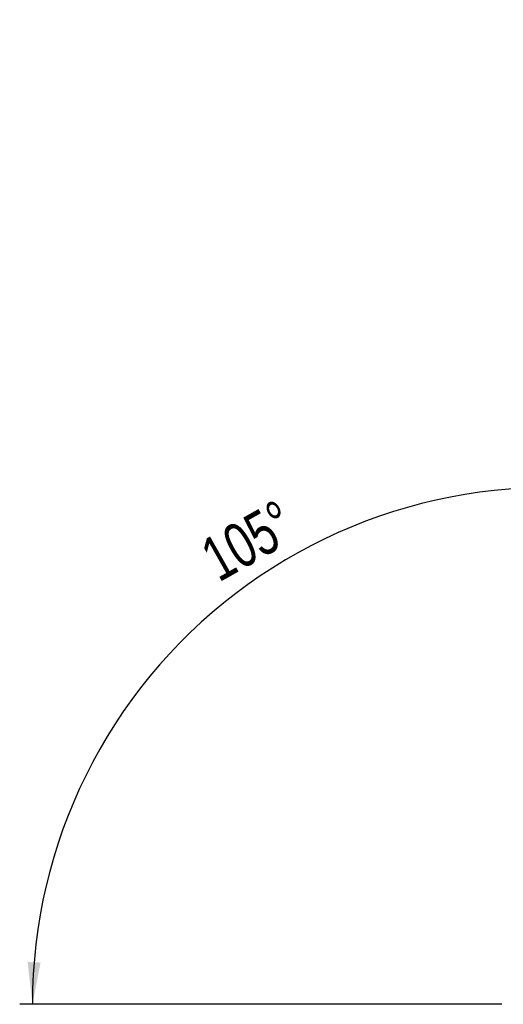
# Model space of a CAD drawing. Extents: x 29 to 375, y 22 to 285.
# Tile 1 of 27: x 29 to 67, y 22 to 99. Entities that reach past the tile are written whole.
import ezdxf

# ---------------------------------------------------------------- set-up
doc = ezdxf.new("R2010")
doc.units = 0
doc.layers.get('0').update_dxf_attribs({"linetype": 'CONTINUOUS'})
doc.styles.add('SLDTEXTSTYLE0', font='TXT', dxfattribs={"width": 0.75})
doc.dimstyles.new('SLDDIMSTYLE3', dxfattribs={"dimtxt": 3.5, "dimasz": 3.302, "dimexe": 0, "dimexo": 0.0625, "dimgap": 0.875, "dimtad": 1, "dimdec": 4, "dimlfac": 1.5, "dimzin": 12, "dimtxsty": 'SLDTEXTSTYLE0', "dimsah": 1, "dimcen": 0.09, "dimazin": 3, "dimtfac": 1, "dimtdec": 0, "dimtofl": 0, "dimtmove": 0, "dimatfit": 3, "dimtolj": 1, "dimtzin": 12})

# ---------------------------------------------------------------- blocks, each defined once
blk = doc.blocks.new('_D_4')
at = {"color": 179, "linetype": 'CONTINUOUS'}
for p, q in [((84.374, 73.753), (80.683, 60.311)), ((66.509, 22.144), (28.619, 22.144))]:
    blk.add_line(p, q, dxfattribs=at)
blk.add_arc((70.2, 22.144), 40.581, 74.64251, 180, dxfattribs=at)
for points in [[(80.947, 61.276), (77.845, 62.515), (77.616, 61.525)], [(29.619, 22.144), (30.261, 25.423), (29.246, 25.464)]]:
    blk.add_solid(points, dxfattribs=at)
at = {"color": 179, "linetype": 'CONTINUOUS', "insert": (42.543, 58.301, 0.067), "char_height": 3.5, "attachment_point": 1, "rotation": 29.54151, "style": 'SLDTEXTSTYLE0'}
blk.add_mtext('105°', dxfattribs=at)

msp = doc.modelspace()

# ---------------------------------------------------------------- dimensions: what is measured, and where the dimension line sits
at = {"color": 179, "linetype": 'CONTINUOUS'}
dim = msp.add_angular_dim_2l(base=(45.59655, 54.415792), line1=((84.639191, 74.717708), (91.439966, 99.479515)), line2=((67.509481, 22.144052), (71.328935, 22.144052)), dimstyle='SLDDIMSTYLE3', dxfattribs=at)
dim.commit()
dim.dimension.update_dxf_attribs({"geometry": '_D_4', "text_midpoint": (50.191481, 57.449203), "dimtype": 162})

doc.saveas('drawing.dxf')
